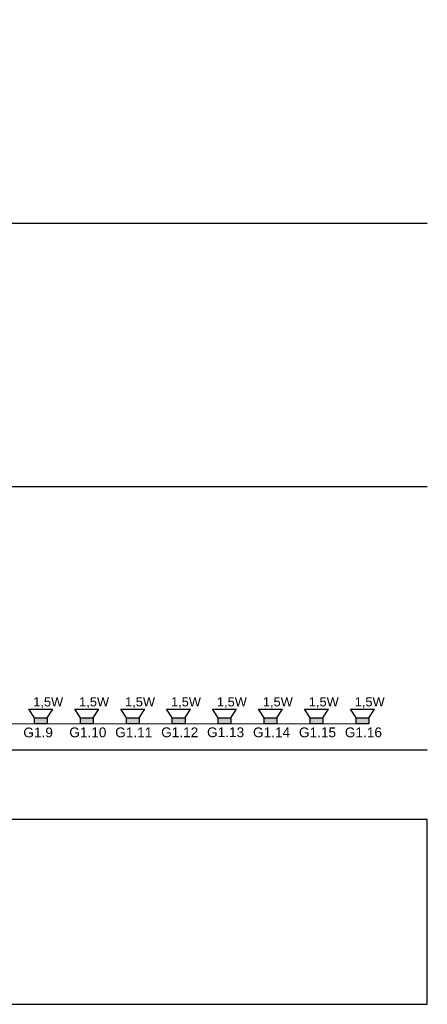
# Model space of a CAD drawing. Header units: millimetres. Extents: x -1087 to 3984, y -274 to 1871.
# Tile 9 of 16: x 1573 to 2460, y -274 to 1871. Entities that reach past the tile are written whole.
import ezdxf

# ---------------------------------------------------------------- set-up
doc = ezdxf.new("R2010")
doc.units = ezdxf.units.MM
doc.layers.add('_IE_Radiowezel', color=200, linetype='Continuous')
doc.layers.add('_IE_Radiowęzeł okablowanie', color=190, linetype='Continuous')
doc.styles.add('ARIAL', font='arial.ttf')
doc.styles.get("Standard").update_dxf_attribs({"font": 'ARIAL.TTF'})

# ---------------------------------------------------------------- blocks, each defined once
blk = doc.blocks.new('G$C06D19BF9')
at = {"layer": '_IE_Radiowezel'}
h = blk.add_hatch(color=256, dxfattribs=at)
h.dxf.hatch_style = 1
h.paths.add_polyline_path([(13.1, 13.8), (0, 13.8), (0, -13.8), (13.1, -13.8)])
at = {"layer": '_IE_Radiowezel', "ltscale": 0.02}
for p, q in [((13.1, 13.8), (31.7, 26.2)), ((31.7, 26.2), (31.8, -26.1)), ((13.1, -13.8), (31.8, -26.1))]:
    blk.add_line(p, q, dxfattribs=at)
blk.add_lwpolyline([(13.1, 13.8), (13.1, -13.8), (0, -13.8), (0, 13.8)], close=True, dxfattribs=at)
blk.add_lwpolyline([(13.1, 13.8), (13.1, -13.8)], dxfattribs=at)

msp = doc.modelspace()

# ---------------------------------------------------------------- linework, layer by layer
for points in [[(2460.5, 128.5), (0, 128.5), (-116, 128.5), (-116, 1871.1), (-1087.4, 1871.1), (-1087.4, -274.3), (2460.5, -274.3), (2460.5, 128.5)], [(2460.5, 1426.9), (0, 1426.9)], [(2460.5, 853.3), (0, 853.3)], [(2460.5, 279.8), (0, 279.8)]]:
    msp.add_lwpolyline(points)
at = {"layer": '_IE_Radiowęzeł okablowanie'}
msp.add_lwpolyline([(2333.1, 336.8), (324.3, 336.4)], dxfattribs=at)

# ---------------------------------------------------------------- block references
at = {"rotation": 90}
for p in [(1619.2, 336.8), (1719.2, 336.8), (1819.2, 336.8), (1919.2, 336.8), (2019.2, 336.8), (2119.2, 336.8), (2219.2, 336.8), (2319.2, 336.8)]:
    msp.add_blockref('G$C06D19BF9', p, dxfattribs=at)

# ---------------------------------------------------------------- texts
at = {"layer": '_IE_Radiowezel', "char_height": 20, "width": 103.892, "attachment_point": 1, "style": 'ARIAL'}
for insert in [(1602.5, 394.8), (1702.5, 394.8), (1802.5, 394.8), (1902.5, 394.8), (2002.5, 394.8), (2102.5, 394.8), (2202.5, 394.8), (2302.5, 394.8)]:
    msp.add_mtext('1,5W', dxfattribs=dict(at, insert=insert))
at = {"layer": '_IE_Radiowęzeł okablowanie', "char_height": 17, "width": 908.111, "attachment_point": 1}
for s, insert in [('{\\H1.25x;G1.9}', (1581, 328.7)), ('{\\H1.25x;G1.10}', (1681, 328.9)), ('{\\H1.25x;G1.11}', (1781, 328.9)), ('{\\H1.25x;G1.12}', (1881, 329)), ('{\\H1.25x;G1.13}', (1981, 329.1)), ('{\\H1.25x;G1.14}', (2081, 328.9)), ('{\\H1.25x;G1.15}', (2181, 328.9)), ('{\\H1.25x;G1.16}', (2281, 328.9))]:
    msp.add_mtext(s, dxfattribs=dict(at, insert=insert))

doc.saveas('drawing.dxf')
